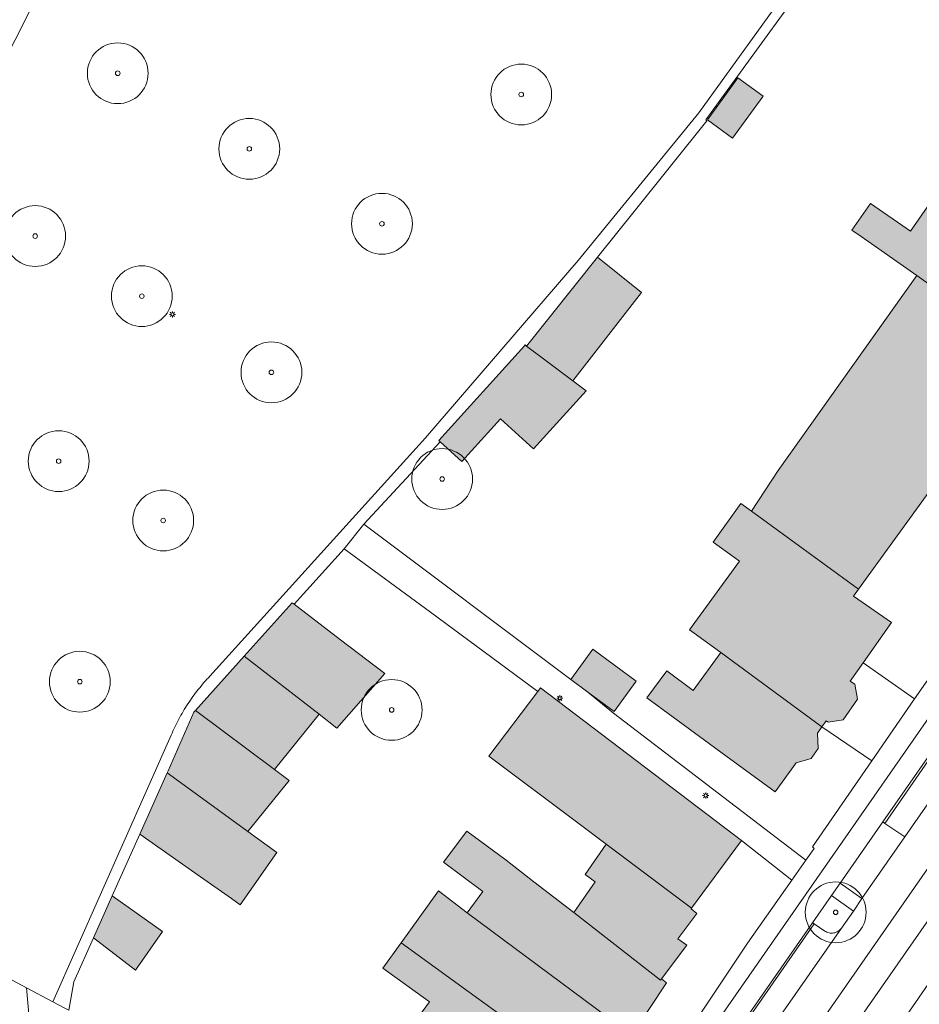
# Model space of a CAD drawing. Header units: metres. Extents: x 187482 to 189800, y 333582 to 335019.
# Tile 93 of 256: x 188172 to 188246, y 334228 to 334309. Entities that reach past the tile are written whole.
import ezdxf

# ---------------------------------------------------------------- set-up
doc = ezdxf.new("R2010")
doc.units = ezdxf.units.M
doc.layers.get('0').update_dxf_attribs({"color": 252, "lineweight": 18})
for name, color, linetype, lineweight in [('B-WE-GR-BEPLANTING_CULTUUR_HEESTERS-GV', 252, 'Continuous', 18), ('B-WE-GR-BOOM-S', 252, 'Continuous', 18), ('B-WE-IE-MEUBILAIR-S', 252, 'Continuous', 18), ('B-WE-IE-TERREINAFSCHEIDING_KUNSTMATIG_HEKWERK-G', 252, 'IE-TERREINAFSCHEIDING_KUNSTMATIG-SO', 18), ('B-WE-IE-TERREINAFSCHEIDING_KUNSTMATIG_MUUR-G', 252, 'IE-TERREINAFSCHEIDING_KUNSTMATIG-SO', 18), ('B-WE-OG-BEBOUWING-GV', 252, 'Continuous', 18), ('B-WE-OG-TERREIN_ERF-GV', 252, 'Continuous', 18), ('B-WE-VH-GESLOTENVERHARDING_ASFALT-GV', 252, 'Continuous', 18), ('B-WE-VH-OPENVERHARDING_BETONELEMENT-GV', 252, 'Continuous', 18), ('B-WE-VH-OPENVERHARDING_BETONSTRAATSTEEN-GV', 252, 'Continuous', 18), ('B-WE-VH-OPENVERHARDING_STRAATBAKSTEEN-GV', 252, 'Continuous', 18), ('B-WE-VH-OPENVERHARDING_TEGEL-GV', 252, 'Continuous', 18)]:
    doc.layers.add(name, color=color, linetype=linetype, lineweight=lineweight)
doc.layers.add('B-WE-OG-BEBOUWING-V', color=7, linetype='Continuous', lineweight=18, true_color=0xf0f0f0)
doc.linetypes.add('IE-TERREINAFSCHEIDING_KUNSTMATIG-SO', pattern='A,4,[82,NLCS.SHX,S=0.75,R=90,X=0,Y=0],4,-2', length=10)

# ---------------------------------------------------------------- blocks, each defined once
blk = doc.blocks.new('SIE-MEUBILAIR_PAAL_LICHTMAST-SO')
for points in [[(-0.62, 0), (-1, 0)], [(-0.71, 0.71), (-0.44, 0.44)], [(0, 1), (0, 0.62)], [(0.44, 0.44), (0.71, 0.71)], [(1, 0), (0.62, 0)], [(-0.71, -0.71), (-0.44, -0.44)], [(0, -0.62), (0, -1)], [(0.44, -0.44), (0.71, -0.71)]]:
    blk.add_lwpolyline(points)
blk.add_circle((0, 0), 0.5)
blk = doc.blocks.new('SGR-BOOM_GBKN-SO')
at = {"color": 0, "linetype": 'ByBlock', "lineweight": 18}
for radius in [2, 0.15]:
    blk.add_circle((0, 0), radius, dxfattribs=at)

msp = doc.modelspace()

# ---------------------------------------------------------------- hatches: boundary and pattern name
at = {"layer": 'B-WE-OG-BEBOUWING-V'}
h = msp.add_hatch(color=256, dxfattribs=at)
h.dxf.hatch_style = 1
h.paths.add_polyline_path([(188230.652, 334304.032), (188228.139, 334300.57), (188230.214, 334299.064), (188232.727, 334302.526)], flags=17)
h = msp.add_hatch(color=256, dxfattribs=at)
h.dxf.hatch_style = 1
h.paths.add_polyline_path([(188257.159, 334279.341), (188259.763, 334282.953), (188255.35, 334286.134), (188256.812, 334288.162), (188254.784, 334289.624), (188255.11, 334290.092), (188251.35, 334292.712), (188251.867, 334293.44), (188248.747, 334295.615), (188248.092, 334296.07), (188244.843, 334291.409), (188241.562, 334293.696), (188240.028, 334291.496), (188240.795, 334290.96), (188245.369, 334287.773)], flags=17)
h = msp.add_hatch(color=256, dxfattribs=at)
h.dxf.hatch_style = 1
h.paths.add_polyline_path([(188207.933, 334272.481), (188211.108, 334275.985), (188213.842, 334273.507), (188218.179, 334278.293), (188217.082, 334279.092), (188215.206, 334280.506), (188213.27, 334281.966), (188213.156, 334282.051), (188213.103, 334281.993), (188206.043, 334274.193), (188206.149, 334274.096)], flags=16)
h.paths.add_polyline_path([(188217.082, 334279.092), (188222.724, 334286.379), (188219.107, 334289.269), (188213.27, 334281.966), (188215.206, 334280.506)], flags=17)
h = msp.add_hatch(color=256, dxfattribs=at)
h.dxf.hatch_style = 1
h.paths.add_polyline_path([(188245.369, 334287.773), (188233.954, 334271.72), (188231.772, 334268.385), (188240.573, 334261.971), (188251.927, 334277.613), (188255.012, 334275.491), (188257.451, 334278.94), (188257.068, 334279.215), (188257.159, 334279.341)], flags=17)
h = msp.add_hatch(color=256, dxfattribs=at)
h.dxf.hatch_style = 1
h.paths.add_polyline_path([(188229.231, 334256.761), (188237.56, 334250.642), (188237.913, 334251.151), (188238.083, 334251.019), (188239.305, 334251.218), (188240.487, 334252.914), (188240.266, 334254.148), (188239.893, 334254.403), (188240.958, 334255.922), (188243.273, 334259.222), (188240.162, 334261.404), (188240.573, 334261.971), (188231.772, 334268.385), (188230.891, 334269.027), (188228.606, 334265.847), (188230.777, 334264.265), (188226.676, 334258.638), (188227.056, 334258.359)], flags=17)
h = msp.add_hatch(color=256, dxfattribs=at)
h.dxf.hatch_style = 1
h.paths.add_polyline_path([(188194.149, 334260.737), (188193.993, 334260.856), (188190.047, 334256.467), (188196.199, 334251.681), (188197.652, 334250.551), (188201.608, 334255.03), (188197.96, 334257.814)], flags=17)
h = msp.add_hatch(color=256, dxfattribs=at)
h.dxf.hatch_style = 1
h.paths.add_polyline_path([(188192.528, 334247.151), (188196.199, 334251.681), (188190.047, 334256.467), (188186.024, 334251.991)], flags=17)
h = msp.add_hatch(color=256, dxfattribs=at)
h.dxf.hatch_style = 1
h.paths.add_polyline_path([(188216.895, 334254.535), (188218.296, 334253.51), (188220.466, 334251.922), (188222.287, 334254.412), (188218.719, 334257.028)], flags=17)
h = msp.add_hatch(color=256, dxfattribs=at)
h.dxf.hatch_style = 1
h.paths.add_polyline_path([(188237.56, 334250.642), (188229.231, 334256.761), (188226.982, 334253.626), (188224.791, 334255.262), (188223.155, 334253.025), (188229.667, 334248.262), (188233.703, 334245.31), (188235.449, 334247.697), (188236.677, 334248.046), (188237.253, 334248.856), (188237.207, 334250.131)], flags=17)
h = msp.add_hatch(color=256, dxfattribs=at)
h.dxf.hatch_style = 1
h.paths.add_polyline_path([(188226.829, 334235.738), (188230.935, 334241.302), (188214.414, 334253.849), (188214.192, 334253.556), (188210.154, 334248.237), (188217.485, 334242.74), (188219.814, 334240.993)], flags=17)
h = msp.add_hatch(color=256, dxfattribs=at)
h.dxf.hatch_style = 1
h.paths.add_polyline_path([(188192.528, 334247.151), (188186.024, 334251.991), (188185.908, 334251.862), (188183.783, 334247.016), (188183.714, 334246.859), (188189.638, 334242.56), (188190.341, 334242.05), (188193.743, 334246.247)], flags=17)
h = msp.add_hatch(color=256, dxfattribs=at)
h.dxf.hatch_style = 1
h.paths.add_polyline_path([(188190.341, 334242.05), (188189.638, 334242.56), (188183.714, 334246.859), (188181.466, 334241.83), (188186.438, 334238.299), (188188.983, 334236.524), (188189.717, 334236.012), (188192.723, 334240.322)], flags=17)
h = msp.add_hatch(color=256, dxfattribs=at)
h.dxf.hatch_style = 1
h.paths.add_polyline_path([(188221.914, 334225.284), (188224.787, 334229.594), (188224.355, 334229.91), (188224.292, 334229.825), (188217.142, 334235.368), (188213.874, 334237.911), (188211.594, 334239.685), (188208.358, 334242.065), (188206.445, 334239.515), (188209.662, 334237.102), (188208.371, 334235.362)], flags=17)
h = msp.add_hatch(color=256, dxfattribs=at)
h.dxf.hatch_style = 1
h.paths.add_polyline_path([(188217.142, 334235.368), (188224.292, 334229.825), (188224.355, 334229.91), (188226.44, 334232.698), (188225.718, 334233.226), (188227.28, 334235.3), (188226.797, 334235.694), (188226.829, 334235.738), (188219.814, 334240.993), (188218.077, 334238.503), (188218.908, 334237.894)], flags=17)
h = msp.add_hatch(color=256, dxfattribs=at)
h.dxf.hatch_style = 1
h.paths.add_polyline_path([(188202.957, 334232.895), (188208.555, 334228.833), (188219.153, 334221.142), (188221.914, 334225.284), (188208.371, 334235.362), (188206.014, 334237.169)], flags=17)
h = msp.add_hatch(color=256, dxfattribs=at)
h.dxf.hatch_style = 1
h.paths.add_polyline_path([(188179.192, 334236.742), (188177.646, 334233.283), (188181.101, 334230.649), (188183.319, 334233.828)], flags=17)
h = msp.add_hatch(color=256, dxfattribs=at)
h.dxf.hatch_style = 1
h.paths.add_polyline_path([(188202.957, 334232.895), (188201.443, 334230.808), (188205.273, 334228.029), (188203.786, 334225.98), (188205.791, 334224.556), (188216.405, 334217.019), (188219.153, 334221.142), (188208.555, 334228.833)], flags=17)

# ---------------------------------------------------------------- linework, layer by layer
at = {"layer": 'B-WE-GR-BEPLANTING_CULTUUR_HEESTERS-GV', "flags": 128}
for points in [[(188140.881, 334254.859), (188135.039, 334245.343), (188168.646, 334226.842), (188169.358, 334226.45), (188172.464, 334223.375), (188172.468, 334225.478), (188172.127, 334229.182), (188169.813, 334230.41), (188138.744, 334246.903), (188152.027, 334269.07), (188173.908, 334312.589)], [(188240.169, 334235.493), (188238.353, 334236.778), (188236.792, 334234.535), (188236.933, 334234.438), (188237.797, 334233.854)], [(188239.17, 334234.1), (188240.169, 334235.493)], [(188246.08, 334225.673), (188246.258, 334225.548), (188248.898, 334229.357), (188247.085, 334230.64), (188245.009, 334227.634)]]:
    msp.add_lwpolyline(points, dxfattribs=at)
at = {"layer": 'B-WE-GR-BEPLANTING_CULTUUR_HEESTERS-GV'}
for points in [[(188237.797, 334233.854, 0.096881), (188238.15, 334233.704)], [(188238.15, 334233.704, 0.094013), (188238.533, 334233.698)], [(188238.533, 334233.698, 0.098152), (188238.891, 334233.837)], [(188238.891, 334233.837, 0.095966), (188239.17, 334234.1)]]:
    msp.add_lwpolyline(points, format="xyb", dxfattribs=at)
at = {"layer": 'B-WE-IE-TERREINAFSCHEIDING_KUNSTMATIG_HEKWERK-G', "ltscale": 0.2, "flags": 128}
for points in [[(188194.149, 334260.737), (188198.273, 334265.296)], [(188198.273, 334265.296), (188205.371, 334260.077), (188214.192, 334253.556)]]:
    msp.add_lwpolyline(points, dxfattribs=at)
at = {"layer": 'B-WE-IE-TERREINAFSCHEIDING_KUNSTMATIG_MUUR-G', "ltscale": 0.2, "flags": 128}
for points in [[(188206.149, 334274.096), (188199.87, 334267.302)], [(188245.177, 334252.963), (188240.958, 334255.922)], [(188245.177, 334252.963), (188241.656, 334247.842)], [(188241.656, 334247.842), (188237.56, 334250.642)], [(188177.646, 334233.283), (188176.029, 334229.664), (188175.628, 334227.36)]]:
    msp.add_lwpolyline(points, dxfattribs=at)
at = {"layer": 'B-WE-OG-BEBOUWING-GV', "flags": 128}
for points in [[(188230.652, 334304.032), (188228.139, 334300.57), (188230.214, 334299.064), (188232.727, 334302.526)], [(188257.159, 334279.341), (188259.763, 334282.953), (188255.35, 334286.134), (188256.812, 334288.162), (188254.784, 334289.624), (188255.11, 334290.092), (188251.35, 334292.712), (188251.867, 334293.44), (188248.747, 334295.615), (188248.092, 334296.07), (188244.843, 334291.409), (188241.562, 334293.696), (188240.028, 334291.496), (188240.795, 334290.96), (188245.369, 334287.773)], [(188217.082, 334279.092), (188222.724, 334286.379), (188219.107, 334289.269), (188213.27, 334281.966), (188215.206, 334280.506)], [(188245.369, 334287.773), (188233.954, 334271.72), (188231.772, 334268.385), (188240.573, 334261.971), (188251.927, 334277.613), (188255.012, 334275.491), (188257.451, 334278.94), (188257.068, 334279.215), (188257.159, 334279.341)], [(188207.933, 334272.481), (188211.108, 334275.985), (188213.842, 334273.507), (188218.179, 334278.293), (188217.082, 334279.092), (188215.206, 334280.506), (188213.27, 334281.966), (188213.156, 334282.051), (188213.103, 334281.993), (188206.043, 334274.193), (188206.149, 334274.096)], [(188229.231, 334256.761), (188237.56, 334250.642), (188237.913, 334251.151), (188238.083, 334251.019), (188239.305, 334251.218), (188240.487, 334252.914), (188240.266, 334254.148), (188239.893, 334254.403), (188240.958, 334255.922), (188243.273, 334259.222), (188240.162, 334261.404), (188240.573, 334261.971), (188231.772, 334268.385), (188230.891, 334269.027), (188228.606, 334265.847), (188230.777, 334264.265), (188226.676, 334258.638), (188227.056, 334258.359)], [(188194.149, 334260.737), (188193.993, 334260.856), (188190.047, 334256.467), (188196.199, 334251.681), (188197.652, 334250.551), (188201.608, 334255.03), (188197.96, 334257.814)], [(188192.528, 334247.151), (188196.199, 334251.681), (188190.047, 334256.467), (188186.024, 334251.991)], [(188216.895, 334254.535), (188218.296, 334253.51), (188220.466, 334251.922), (188222.287, 334254.412), (188218.719, 334257.028)], [(188237.56, 334250.642), (188229.231, 334256.761), (188226.982, 334253.626), (188224.791, 334255.262), (188223.155, 334253.025), (188229.667, 334248.262), (188233.703, 334245.31), (188235.449, 334247.697), (188236.677, 334248.046), (188237.253, 334248.856), (188237.207, 334250.131)], [(188226.829, 334235.738), (188230.935, 334241.302), (188214.414, 334253.849), (188214.192, 334253.556), (188210.154, 334248.237), (188217.485, 334242.74), (188219.814, 334240.993)], [(188192.528, 334247.151), (188186.024, 334251.991), (188185.908, 334251.862), (188183.783, 334247.016), (188183.714, 334246.859), (188189.638, 334242.56), (188190.341, 334242.05), (188193.743, 334246.247)], [(188190.341, 334242.05), (188189.638, 334242.56), (188183.714, 334246.859), (188181.466, 334241.83), (188186.438, 334238.299), (188188.983, 334236.524), (188189.717, 334236.012), (188192.723, 334240.322)], [(188221.914, 334225.284), (188224.787, 334229.594), (188224.355, 334229.91), (188224.292, 334229.825), (188217.142, 334235.368), (188213.874, 334237.911), (188211.594, 334239.685), (188208.358, 334242.065), (188206.445, 334239.515), (188209.662, 334237.102), (188208.371, 334235.362)], [(188217.142, 334235.368), (188224.292, 334229.825), (188224.355, 334229.91), (188226.44, 334232.698), (188225.718, 334233.226), (188227.28, 334235.3), (188226.797, 334235.694), (188226.829, 334235.738), (188219.814, 334240.993), (188218.077, 334238.503), (188218.908, 334237.894)], [(188202.957, 334232.895), (188208.555, 334228.833), (188219.153, 334221.142), (188221.914, 334225.284), (188208.371, 334235.362), (188206.014, 334237.169)], [(188179.192, 334236.742), (188177.646, 334233.283), (188181.101, 334230.649), (188183.319, 334233.828)], [(188202.957, 334232.895), (188201.443, 334230.808), (188205.273, 334228.029), (188203.786, 334225.98), (188205.791, 334224.556), (188216.405, 334217.019), (188219.153, 334221.142), (188208.555, 334228.833)]]:
    msp.add_lwpolyline(points, close=True, dxfattribs=at)
at = {"layer": 'B-WE-OG-TERREIN_ERF-GV', "flags": 128}
for points in [[(188239.053, 334315.79), (188228.007, 334300.57), (188228.081, 334300.497), (188222.23, 334293.164), (188219.107, 334289.269), (188222.724, 334286.379), (188217.082, 334279.092), (188218.179, 334278.293), (188213.842, 334273.507), (188211.108, 334275.985), (188207.933, 334272.481), (188206.149, 334274.096), (188199.87, 334267.302), (188216.895, 334254.535), (188218.719, 334257.028), (188222.287, 334254.412), (188220.466, 334251.922), (188218.296, 334253.51), (188220.429, 334251.767), (188236.23, 334239.67), (188236.909, 334240.634), (188236.791, 334240.768), (188241.656, 334247.842), (188245.177, 334252.963), (188253.422, 334264.724)], [(188251.927, 334277.613), (188240.573, 334261.971), (188240.162, 334261.404), (188243.273, 334259.222), (188240.958, 334255.922), (188239.893, 334254.403), (188240.266, 334254.148), (188240.487, 334252.914), (188239.305, 334251.218), (188238.083, 334251.019), (188237.913, 334251.151), (188237.56, 334250.642), (188237.207, 334250.131), (188237.253, 334248.856), (188236.677, 334248.046), (188235.449, 334247.697), (188233.703, 334245.31), (188229.667, 334248.262), (188223.155, 334253.025), (188224.791, 334255.262), (188226.982, 334253.626), (188229.231, 334256.761), (188227.056, 334258.359), (188226.676, 334258.638), (188230.777, 334264.265), (188228.606, 334265.847), (188230.891, 334269.027), (188231.772, 334268.385), (188233.954, 334271.72), (188245.369, 334287.773), (188240.795, 334290.96), (188240.028, 334291.496), (188241.562, 334293.696), (188244.843, 334291.409), (188248.092, 334296.07)], [(188203.786, 334225.98), (188205.273, 334228.029), (188201.443, 334230.808), (188202.957, 334232.895), (188206.014, 334237.169), (188208.371, 334235.362), (188209.662, 334237.102), (188206.445, 334239.515), (188208.358, 334242.065), (188211.594, 334239.685), (188213.874, 334237.911), (188217.142, 334235.368), (188218.908, 334237.894), (188218.077, 334238.503), (188219.814, 334240.993), (188217.485, 334242.74), (188210.154, 334248.237), (188214.192, 334253.556), (188205.371, 334260.077), (188198.273, 334265.296), (188194.149, 334260.737), (188197.96, 334257.814), (188201.608, 334255.03), (188197.652, 334250.551), (188196.199, 334251.681), (188192.528, 334247.151), (188193.743, 334246.247), (188190.341, 334242.05), (188192.723, 334240.322), (188189.717, 334236.012), (188188.983, 334236.524), (188186.438, 334238.299), (188181.466, 334241.83), (188179.192, 334236.742), (188183.319, 334233.828), (188181.101, 334230.649), (188177.646, 334233.283), (188176.029, 334229.664), (188175.628, 334227.36)], [(188175.227, 334227.536), (188174.304, 334228.026), (188172.127, 334229.182), (188172.468, 334225.478)]]:
    msp.add_lwpolyline(points, dxfattribs=at)
for points in [[(188228.139, 334300.57), (188230.652, 334304.032), (188232.727, 334302.526), (188230.214, 334299.064)], [(188221.914, 334225.284), (188219.153, 334221.142), (188216.405, 334217.019), (188213.607, 334212.821), (188215.381, 334211.605), (188215.193, 334211.329), (188215.162, 334211.284), (188216.402, 334210.476), (188222.447, 334219.364), (188231.44, 334232.868), (188235.074, 334238.029), (188230.935, 334241.302), (188226.829, 334235.738), (188226.797, 334235.694), (188227.28, 334235.3), (188225.718, 334233.226), (188226.44, 334232.698), (188224.355, 334229.91), (188224.787, 334229.594)]]:
    msp.add_lwpolyline(points, close=True, dxfattribs=at)
at = {"layer": 'B-WE-VH-GESLOTENVERHARDING_ASFALT-GV', "flags": 128}
for points in [[(188217.513, 334289.011), (188227.428, 334301.151), (188238.323, 334316.248), (188237.474, 334316.781), (188234.855, 334318.396), (188233.839, 334317.238), (188205.119, 334334.465), (188193.934, 334341.394), (188193.51, 334341.657), (188180.692, 334325.097), (188180.141, 334324.645), (188179.473, 334324.291), (188173.908, 334312.589), (188152.027, 334269.07), (188138.744, 334246.903), (188169.813, 334230.41), (188172.127, 334229.182), (188174.304, 334228.026), (188184.032, 334249.954)], [(188187.226, 334254.824), (188204.953, 334274.408), (188217.513, 334289.011)], [(188229.456, 334214.881), (188260.007, 334258.743), (188260.07, 334258.828), (188260.135, 334258.913), (188260.2, 334258.996), (188260.267, 334259.079), (188260.336, 334259.16), (188260.405, 334259.24), (188260.476, 334259.319), (188260.548, 334259.397), (188258.072, 334261.169), (188253.911, 334255.303), (188249.294, 334248.628), (188248.993, 334248.204), (188244.379, 334241.589), (188240.855, 334236.539), (188240.169, 334235.493), (188239.17, 334234.1), (188230.152, 334221.166)], [(188217.841, 334188.245), (188218.699, 334189.48), (188221.936, 334194.159), (188226.856, 334201.24), (188227.163, 334201.683), (188227.468, 334202.136), (188227.732, 334202.524), (188236.553, 334215.47), (188238.44, 334218.192), (188241.144, 334222.094), (188245.009, 334227.634), (188247.085, 334230.64), (188247.796, 334231.662), (188257.78, 334245.95), (188258.086, 334246.387), (188258.482, 334246.95), (188263.409, 334253.98), (188264.28, 334255.259), (188265.017, 334256.342), (188262.509, 334258.187), (188262.025, 334257.309), (188231.433, 334213.417)]]:
    msp.add_lwpolyline(points, dxfattribs=at)
at = {"layer": 'B-WE-VH-GESLOTENVERHARDING_ASFALT-GV'}
for points in [[(188186.264, 334253.721, -0.023717), (188187.226, 334254.824)], [(188185.406, 334252.535, -0.023506), (188186.264, 334253.721)], [(188184.66, 334251.276, -0.022382), (188185.406, 334252.535)], [(188184.032, 334249.954, -0.022619), (188184.66, 334251.276)]]:
    msp.add_lwpolyline(points, format="xyb", dxfattribs=at)
at = {"layer": 'B-WE-VH-OPENVERHARDING_BETONELEMENT-GV', "flags": 128}
for points in [[(188242.565, 334242.824), (188242.733, 334242.71), (188252.252, 334256.465), (188252.13, 334256.55)], [(188236.792, 334234.535), (188227.298, 334220.899), (188218.957, 334209.373), (188195.858, 334176.268), (188196.024, 334176.152), (188219.108, 334209.261), (188227.432, 334220.786), (188236.933, 334234.438)]]:
    msp.add_lwpolyline(points, close=True, dxfattribs=at)
at = {"layer": 'B-WE-VH-OPENVERHARDING_BETONSTRAATSTEEN-GV', "flags": 128}
for points in [[(188175.628, 334227.36), (188176.029, 334229.664), (188177.646, 334233.283), (188179.192, 334236.742), (188181.466, 334241.83), (188183.714, 334246.859), (188183.783, 334247.016), (188185.908, 334251.862), (188186.024, 334251.991), (188190.047, 334256.467), (188193.993, 334260.856), (188194.149, 334260.737), (188198.273, 334265.296), (188199.87, 334267.302), (188206.149, 334274.096), (188206.043, 334274.193), (188213.103, 334281.993), (188213.156, 334282.051), (188213.27, 334281.966), (188219.107, 334289.269), (188222.23, 334293.164), (188228.081, 334300.497), (188228.007, 334300.57), (188239.053, 334315.79)], [(188238.323, 334316.248), (188227.428, 334301.151), (188217.513, 334289.011), (188204.953, 334274.408), (188187.226, 334254.824)], [(188167.489, 334135.606), (188169.721, 334138.799), (188172.293, 334142.485), (188177.168, 334149.471), (188180.645, 334154.466), (188183.538, 334158.613), (188185.438, 334161.336), (188193.885, 334173.441), (188195.858, 334176.268), (188218.957, 334209.373), (188227.298, 334220.899), (188236.792, 334234.535), (188238.353, 334236.778), (188239.065, 334237.801), (188242.565, 334242.824), (188252.13, 334256.55), (188256.425, 334262.713), (188254.936, 334263.731), (188225.764, 334221.841), (188217.127, 334209.888), (188154.978, 334120.817)], [(188253.911, 334255.303), (188252.252, 334256.465), (188242.733, 334242.71), (188244.379, 334241.589), (188248.993, 334248.204)], [(188184.032, 334249.954), (188174.304, 334228.026), (188175.227, 334227.536), (188175.628, 334227.36)], [(188237.797, 334233.854), (188236.933, 334234.438), (188227.432, 334220.786), (188219.108, 334209.261), (188196.024, 334176.152), (188197.643, 334175.017), (188201.581, 334180.668)], [(188230.152, 334221.166), (188239.17, 334234.1)]]:
    msp.add_lwpolyline(points, dxfattribs=at)
at = {"layer": 'B-WE-VH-OPENVERHARDING_BETONSTRAATSTEEN-GV'}
for points in [[(188187.226, 334254.824, 0.023717), (188186.264, 334253.721)], [(188186.264, 334253.721, 0.023506), (188185.406, 334252.535)], [(188185.406, 334252.535, 0.022382), (188184.66, 334251.276)], [(188184.66, 334251.276, 0.022619), (188184.032, 334249.954)], [(188238.15, 334233.704, -0.096881), (188237.797, 334233.854)], [(188238.533, 334233.698, -0.094013), (188238.15, 334233.704)], [(188238.891, 334233.837, -0.098152), (188238.533, 334233.698)], [(188239.17, 334234.1, -0.095966), (188238.891, 334233.837)]]:
    msp.add_lwpolyline(points, format="xyb", dxfattribs=at)
at = {"layer": 'B-WE-VH-OPENVERHARDING_STRAATBAKSTEEN-GV', "flags": 128}
for points in [[(188225.764, 334221.841), (188254.936, 334263.731), (188253.422, 334264.724), (188245.177, 334252.963), (188241.656, 334247.842), (188236.791, 334240.768), (188236.909, 334240.634), (188236.23, 334239.67), (188235.074, 334238.029), (188231.44, 334232.868), (188222.447, 334219.364)], [(188231.433, 334213.417), (188262.025, 334257.309), (188262.509, 334258.187), (188262.837, 334258.783), (188263.398, 334260.37)], [(188260.548, 334259.397), (188260.476, 334259.319), (188260.405, 334259.24), (188260.336, 334259.16), (188260.267, 334259.079), (188260.2, 334258.996), (188260.135, 334258.913), (188260.07, 334258.828), (188260.007, 334258.743), (188229.456, 334214.881)]]:
    msp.add_lwpolyline(points, dxfattribs=at)
for points in [[(188242.733, 334242.71), (188242.565, 334242.824), (188239.065, 334237.801), (188240.855, 334236.539), (188244.379, 334241.589)], [(188238.353, 334236.778), (188240.169, 334235.493), (188240.855, 334236.539), (188239.065, 334237.801)]]:
    msp.add_lwpolyline(points, close=True, dxfattribs=at)
at = {"layer": 'B-WE-VH-OPENVERHARDING_TEGEL-GV', "flags": 128}
msp.add_lwpolyline([(188214.192, 334253.556), (188214.414, 334253.849), (188230.935, 334241.302), (188235.074, 334238.029), (188236.23, 334239.67), (188220.429, 334251.767), (188218.296, 334253.51), (188216.895, 334254.535), (188199.87, 334267.302), (188198.273, 334265.296), (188205.371, 334260.077)], close=True, dxfattribs=at)

# ---------------------------------------------------------------- block references
at = {"layer": 'B-WE-GR-BOOM-S', "xscale": 1.25, "yscale": 1.25, "zscale": 1.25}
for p in [(188179.64, 334304.4), (188212.83, 334302.65), (188190.46, 334298.18), (188201.37, 334292.02), (188172.85, 334291.01), (188181.62, 334286.07), (188192.28, 334279.8), (188174.78, 334272.5), (188206.322, 334271.028), (188183.38, 334267.62), (188176.52, 334254.36), (188202.168, 334252.04), (188238.693, 334235.394)]:
    msp.add_blockref('SGR-BOOM_GBKN-SO', p, dxfattribs=at)
at = {"layer": 'B-WE-IE-MEUBILAIR-S', "xscale": 0.25, "yscale": 0.25, "zscale": 0.25}
for p in [(188184.141, 334284.567), (188216, 334253), (188228, 334245)]:
    msp.add_blockref('SIE-MEUBILAIR_PAAL_LICHTMAST-SO', p, dxfattribs=at)

doc.saveas('drawing.dxf')
